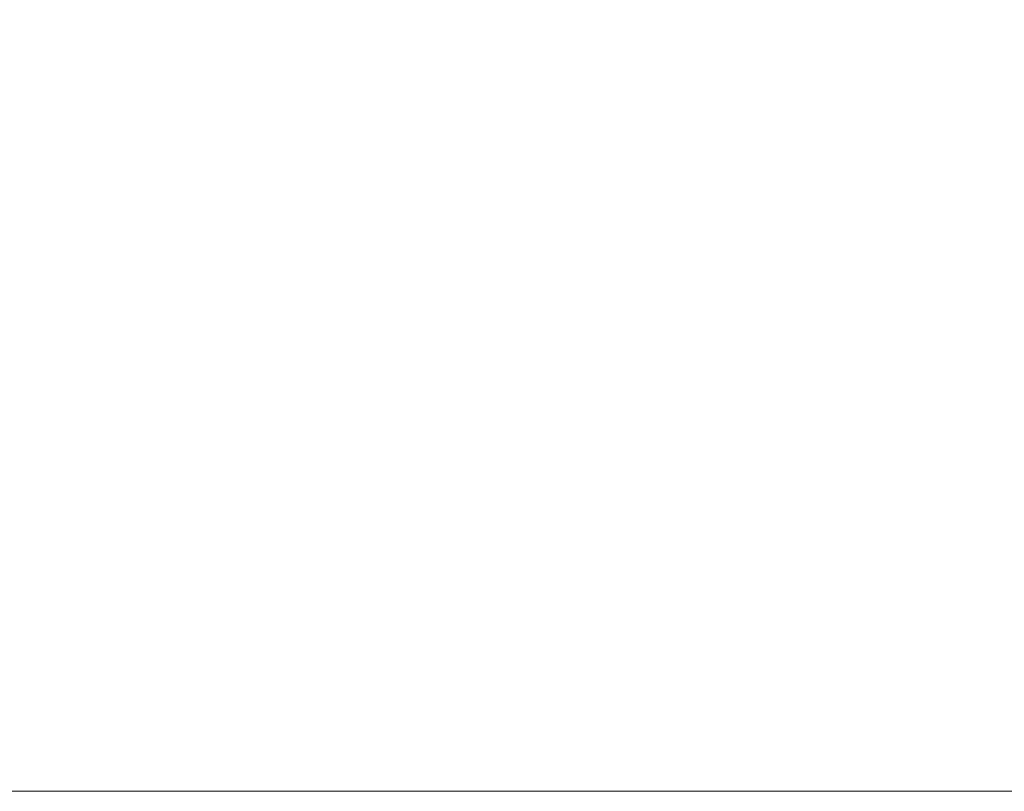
# Model space of a CAD drawing. Header units: inches. Extents: x -263 to 530, y -1 to 602.
# Tile 25 of 256: x -190.78 to -189.25, y 126 to 127.2. Entities that reach past the tile are written whole.
import ezdxf

# ---------------------------------------------------------------- set-up
doc = ezdxf.new("R2010")
doc.units = ezdxf.units.IN
doc.header["$MEASUREMENT"] = 0
doc.layers.add('A-WALL', color=113, linetype='Continuous', lineweight=13)

msp = doc.modelspace()

# ---------------------------------------------------------------- meshes
at = {"layer": 'A-WALL', "lineweight": 18}
mesh = msp.add_polyface(dxfattribs=at)
corners = [(-204.5, 134.5, 114.5), (-198, 134.5, 114.5), (-142.5, 134.5, 114.5), (-142.5, 126, 114.5), (-204.5, 126, 114.5)]
mesh.append_faces([[corners[k] for k in face] for face in [(1, 4, 0)]], dxfattribs={"vtx0": -1})
mesh.append_faces([[corners[k] for k in face] for face in [(3, 4, 1, 2)]], dxfattribs={"vtx1": -1})
mesh = msp.add_polyface(dxfattribs=at)
corners = [(-142.5, 134.5, 260), (-198, 134.5, 260), (-204.5, 134.5, 260), (-204.5, 126, 260), (-142.5, 126, 260)]
mesh.append_faces([[corners[k] for k in face] for face in [(1, 4, 0)]], dxfattribs={"vtx0": -1})
mesh.append_faces([[corners[k] for k in face] for face in [(3, 4, 1, 2)]], dxfattribs={"vtx1": -1})
mesh = msp.add_polyface(dxfattribs=at)
corners = [(-192, 134.5, -6), (-142.5, 134.5, -6), (-142.5, 126, -6), (-192, 126, -6)]
mesh.append_faces([[corners[k] for k in face] for face in [(3, 0, 1, 2)]])
mesh = msp.add_polyface(dxfattribs=at)
corners = [(-142.5, 134.5, 114.5), (-192, 134.5, 114.5), (-192, 126, 114.5), (-142.5, 126, 114.5)]
mesh.append_faces([[corners[k] for k in face] for face in [(0, 1, 2, 3)]])
mesh = msp.add_polyface(dxfattribs=at)
corners = [(-142.5, 126, 114.5), (-142.5, 126, 260), (-204.5, 126, 260), (-204.5, 126, 114.5), (-155, 126, 223), (-155, 126, 151), (-187, 126, 151), (-187, 126, 223)]
mesh.append_faces([[corners[k] for k in face] for face in [(3, 6, 7, 2), (6, 3, 0, 5)]], dxfattribs={"vtx0": -1, "vtx2": -1})
mesh.append_faces([[corners[k] for k in face] for face in [(1, 2, 7, 4), (4, 5, 0, 1)]], dxfattribs={"vtx1": -1, "vtx3": -1})
mesh = msp.add_polyface(dxfattribs=at)
corners = [(-142.5, 126, -6), (-142.5, 126, 114.5), (-192, 126, 114.5), (-192, 126, -6)]
mesh.append_faces([[corners[k] for k in face] for face in [(2, 3, 0, 1)]])

doc.saveas('drawing.dxf')
